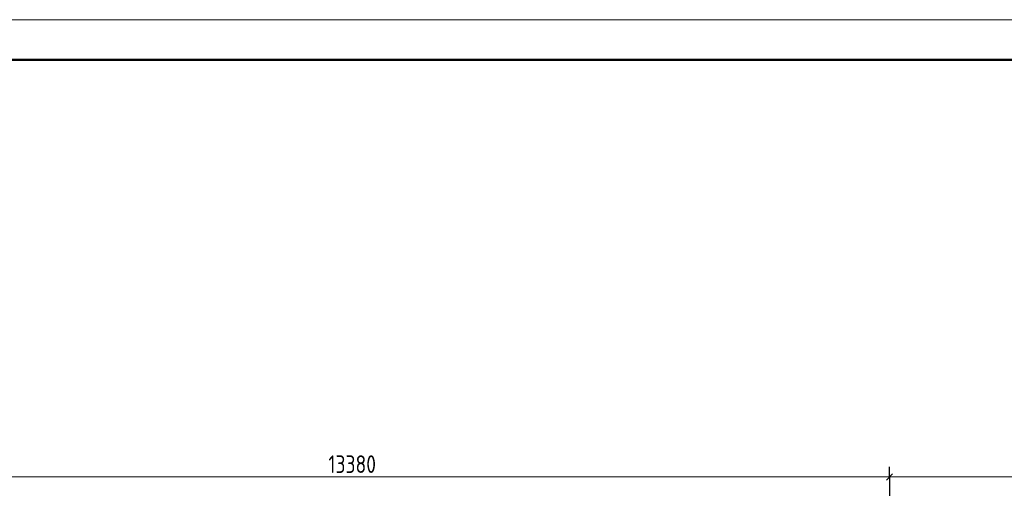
# Model space of a CAD drawing. Header units: millimetres. Extents: x 0 to 61017, y 0 to 42000.
# Tile 14 of 21: x 24087 to 36360, y 36159 to 42000. Entities that reach past the tile are written whole.
import ezdxf

# ---------------------------------------------------------------- set-up
doc = ezdxf.new("R2010")
doc.units = ezdxf.units.MM
doc.layers.add('Standard', color=7, linetype='Continuous', lineweight=25)
doc.styles.add('GOST 2.304-81', font='txt')

msp = doc.modelspace()

# ---------------------------------------------------------------- linework, layer by layer
at = {"layer": 'Standard', "color": 7, "linetype": 'Continuous', "lineweight": 25, "transparency": 33554687}
msp.add_line((34892, 36262), (34967, 36338), dxfattribs=at)
at = {"layer": 'Standard', "color": 251, "linetype": 'Continuous', "lineweight": -3, "true_color": 0x656565, "transparency": 33554687}
for q in [(34930, 36425), (34930, 36175), (34930, 34650)]:
    msp.add_line((34930, 36300), q, dxfattribs=at)
at = {"layer": 'Standard', "color": 7, "linetype": 'Continuous', "lineweight": 13, "transparency": 33554687}
for p, q in [((21550, 36300), (34930, 36300)), ((34930, 36300), (42590, 36300))]:
    msp.add_line(p, q, dxfattribs=at)
msp.add_lwpolyline([(0, 0), (59400, 0), (59400, 42000), (0, 42000), (0, 0)], close=True, dxfattribs=at)
at = {"layer": 'Standard', "color": 7, "linetype": 'Continuous', "lineweight": 50, "transparency": 33554687}
msp.add_lwpolyline([(2000, 41500), (58900, 41500), (58900, 500), (2000, 500), (2000, 41500)], close=True, dxfattribs=at)

# ---------------------------------------------------------------- texts
at = {"layer": 'Standard', "color": 7, "linetype": 'Continuous', "lineweight": 25, "transparency": 33554687, "insert": (27935, 36350), "char_height": 220, "width": 735.26, "attachment_point": 7, "style": 'GOST 2.304-81'}
msp.add_mtext('13380', dxfattribs=at)

doc.saveas('drawing.dxf')
